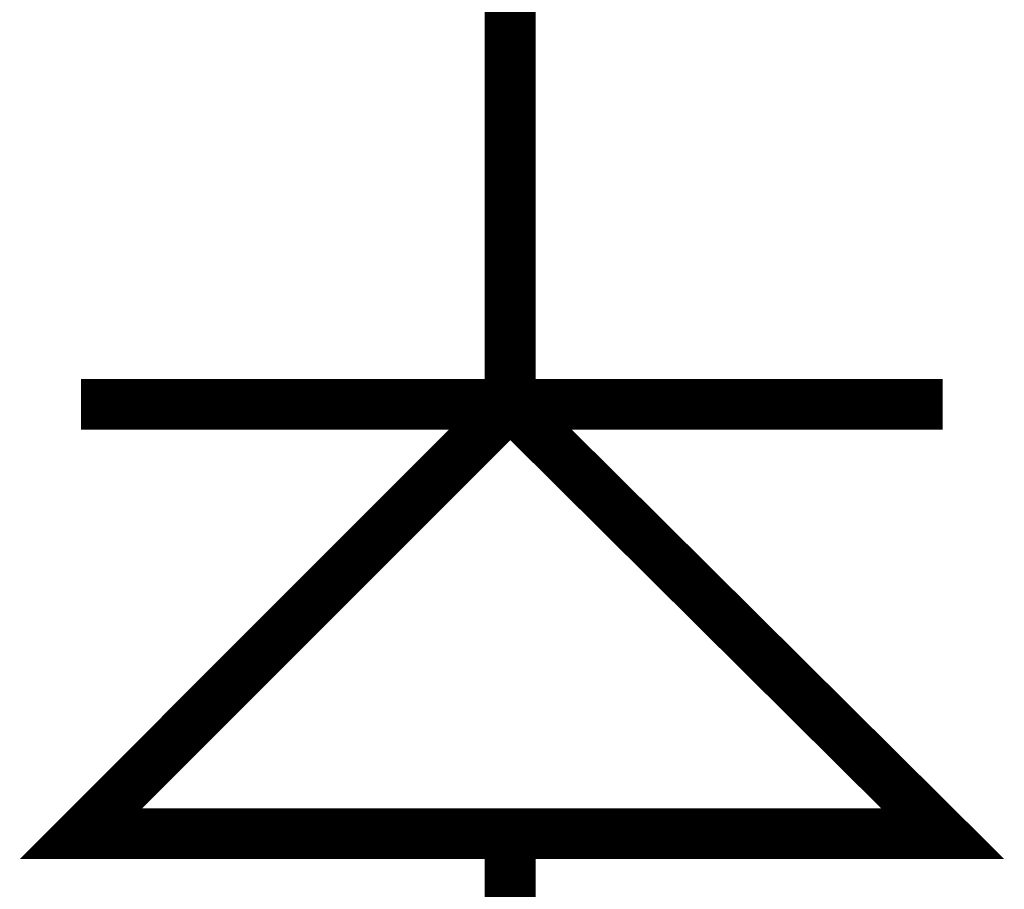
# Model space of a CAD drawing. Header units: inches. Extents: x 0 to 292, y 0 to 193.
# Tile 30 of 256: x 45.41 to 51.22, y 82.22 to 87.35. Entities that reach past the tile are written whole.
import ezdxf

# ---------------------------------------------------------------- set-up
doc = ezdxf.new("R2010")
doc.units = ezdxf.units.IN
doc.layers.add('Sheet', color=255, linetype='Continuous')

msp = doc.modelspace()

# ---------------------------------------------------------------- linework, layer by layer
at = {"layer": 'Sheet'}
for points in [[(48.3002, 85.0787, 0.2997, 0.2997, 0), (48.3002, 87.6126, 0.2997, 0.2997, 0)], [(45.7673, 85.0787, 0.2997, 0.2997, 0), (50.8525, 85.0787, 0.2997, 0.2997, 0)], [(48.3002, 82.5449, 0.2997, 0.2997, 0), (48.3002, 79.9915, 0.2997, 0.2997, 0)]]:
    msp.add_lwpolyline(points, format="xyseb", dxfattribs=at)
for points in [[(50.8525, 82.5449, 0.2997, 0.2997, 0), (48.3002, 85.0787, 0.2997, 0.2997, 0), (45.7673, 82.5449, 0.2997, 0.2997, 0), (50.8525, 82.5449, 0.2997, 0.2997, 0)], [(50.8525, 82.5449, 0.0991, 0.0991, 0), (48.3002, 85.0787, 0.0991, 0.0991, 0), (45.7673, 82.5449, 0.0991, 0.0991, 0), (50.8525, 82.5449, 0.0991, 0.0991, 0)]]:
    msp.add_lwpolyline(points, format="xyseb", close=True, dxfattribs=at)

doc.saveas('drawing.dxf')
